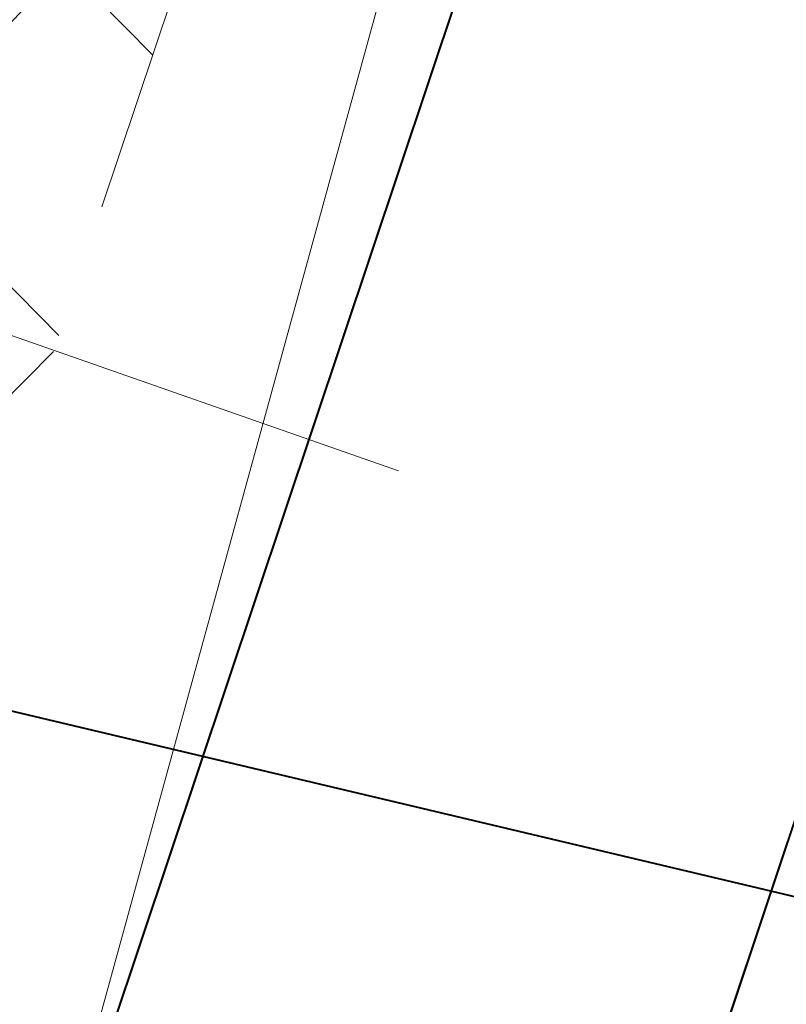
# Model space of a CAD drawing. Header units: metres. Extents: x 6599594 to 6600699, y 5687867 to 5691114.
# Tile 199 of 256: x 6599963.679 to 6599964.258, y 5688886.112 to 5688886.856. Entities that reach past the tile are written whole.
import ezdxf
from ezdxf import colors
from ezdxf.entities.mleader import LeaderData, LeaderLine
from ezdxf.math import Vec2, Vec3

# ---------------------------------------------------------------- set-up
doc = ezdxf.new("R2010")
doc.units = ezdxf.units.M
doc.header["$MEASUREMENT"] = 0
for name, pattern in [('1', [0]), ('3_EGBZ', [1.5, 1, -0.5]), ('BUG', [1.5, 1, -0.5]), ('GUK', [2, 1.5, -0.5]), ('GUZ', [1, 0.5, -0.5]), ('L_0_03', [1, 0.5, -0.5])]:
    doc.linetypes.add(name, pattern=pattern)
doc.layers.get('0').update_dxf_attribs({"color": 253, "linetype": 'CONTINUOUS', "lineweight": 13})
for name, color, linetype, lineweight in [('_bariery', 7, 'OGRODZENIE2', 40), ('_kolor chodnik', 50, '1', 5), ('_kolor jezdnia', 4, '1', 0), ('_kolor pobocze', 211, '1', 5), ('_kolor zjazdy kostka', 7, '1', 5), ('_kolor ścieżka @ 1', 10, '1', 0), ('_krawedz jezdni i pobocza', 7, 'BUG', 15), ('_opis', 7, 'CONTINUOUS', 25), ('_przepusty', 172, '3_EGBZ', 40), ('Dzialki', 130, '1', 30), ('Kontury', 252, 'GUK', 9), ('OT_Komunikacja', 7, 'CONTINUOUS', 0), ('Uzytki', 252, 'GUZ', 9)]:
    doc.layers.add(name, color=color, linetype=linetype, lineweight=lineweight)
doc.styles.get("Standard").update_dxf_attribs({"font": 'ARIALN.TTF', "width": 0.75, "height": 1.199999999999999})
doc.linetypes.add('OGRODZENIE2', pattern='A,0.25,-0.1,[132,ltypeshp.shx,S=0.1,R=0,X=-0.1,Y=0],-0.1,1', length=1.45)
pattern_1 = [(45, (0, 0), (-0.1414213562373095, 0.1414213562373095), []), (135, (0, 0), (-0.1414213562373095, -0.1414213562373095), [])]

# ---------------------------------------------------------------- blocks, each defined once
blk = doc.blocks.new('_Dot')
at = {"color": 0, "linetype": 'ByBlock', "lineweight": -2}
blk.add_line((-0.5, 0), (-1, 0), dxfattribs=at)
at = {"color": 0, "linetype": 'ByBlock', "const_width": 0.5}
blk.add_lwpolyline([(-0.25, 0, 1), (0.25, 0, 1)], format="xyb", close=True, dxfattribs=at)

msp = doc.modelspace()

# ---------------------------------------------------------------- hatches: boundary and pattern name
at = {"layer": '_kolor chodnik'}
h = msp.add_hatch(dxfattribs=at)
h.set_pattern_fill('ANSI37', color=256, scale=1.6)
h.set_pattern_definition(pattern_1)
h.paths.add_polyline_path([(6599849.938171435, 5688542.085872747), (6599852.232147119, 5688548.938742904), (6599853.573135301, 5688548.489851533), (6599853.827082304, 5688549.248475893), (6599851.793849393, 5688549.929093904), (6599849.895278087, 5688548.982823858), (6599847.823506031, 5688542.793750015)])
edge = h.paths.add_edge_path()
edge.add_line((6600018.106075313, 5689087.454911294), (6600022.42781917, 5689091.229234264))
edge.add_line((6600022.42781917, 5689091.229234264), (6600020.233254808, 5689093.742094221))
edge.add_line((6600020.233254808, 5689093.742094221), (6600017.159471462, 5689091.057656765))
edge.add_arc((6600023.275194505, 5689085.385140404), 8.34143334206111, 137.1531558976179, 148.8016577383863)
edge.add_line((6600016.140105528, 5689089.706021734), (6600018.106075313, 5689087.454911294))
h.paths.add_polyline_path([(6600038.501784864, 5689187.59229436), (6600037.906968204, 5689187.700586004), (6600037.638296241, 5689186.224843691), (6600038.240083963, 5689186.115282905)])
h.paths.add_polyline_path([(6600069.098302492, 5689360.276020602), (6600068.321239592, 5689360.413462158), (6600068.064048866, 5689358.936495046), (6600068.836639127, 5689358.799546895)])
h.paths.add_polyline_path([(6600082.393785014, 5689362.950258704), (6600082.941124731, 5689366.103121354), (6600081.481377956, 5689366.361351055), (6600080.923159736, 5689363.210828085)])
h.paths.add_polyline_path([(6600074.022236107, 5689388.065861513), (6600072.983907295, 5689388.249860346), (6600072.723374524, 5689386.772538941), (6600073.760538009, 5689386.588865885)])
h.paths.add_polyline_path([(6600105.602402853, 5689486.45426531), (6600106.738797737, 5689489.760539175), (6600105.28818975, 5689490.281952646), (6600104.132785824, 5689486.965912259)])
h.paths.add_polyline_path([(6600132.519778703, 5689678.737346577), (6600131.636986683, 5689678.922259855), (6600131.330470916, 5689677.453953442), (6600132.212256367, 5689677.269208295)])
h.paths.add_polyline_path([(6600156.649397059, 5689798.7449027), (6600156.48800471, 5689797.95886096), (6600157.450195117, 5689797.757316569), (6600157.615023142, 5689798.542205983)])
h.paths.add_polyline_path([(6600189.055358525, 5689948.643107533), (6600187.902868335, 5689948.884512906), (6600187.600024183, 5689947.417400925), (6600188.748131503, 5689947.176379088)])
edge = h.paths.add_edge_path()
edge.add_line((6600204.459383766, 5690032.969035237), (6600204.153258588, 5690031.227801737))
edge.add_arc((6600202.328347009, 5690027.299936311), 4.331100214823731, 41.853001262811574, 65.08011546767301, ccw=False)
edge.add_arc((6600032.903931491, 5690051.979071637), 174.020003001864, 352.8070218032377, 353.495463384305)
edge.add_arc((6600202.372679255, 5690027.343587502), 5.999999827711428, 55.12102442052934, 69.64815978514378)
edge = h.paths.add_edge_path()
edge.add_line((6600205.046027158, 5690040.265402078), (6600204.972740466, 5690038.483452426))
edge.add_arc((6600203.986269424, 5690044.401803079), 5.999999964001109, 279.4630688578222, 294.9140560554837)
edge.add_line((6600206.513819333, 5690038.960158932), (6600206.607027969, 5690041.030672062))
edge.add_arc((6600203.986269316, 5690044.401803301), 4.270000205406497, 284.3702444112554, 307.86193139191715, ccw=False)
edge = h.paths.add_edge_path()
edge.add_arc((6600203.547470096, 5690044.558759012), 6.446878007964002, 324.43500910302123, 356.20133685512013, ccw=False)
edge.add_arc((6600203.986269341, 5690044.401803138), 6.000000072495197, 323.2169970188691, 357.4193489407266)
h.paths.add_polyline_path([(6600208.910055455, 5690121.713696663), (6600208.146285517, 5690121.748120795), (6600207.125602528, 5690121.794124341), (6600209.971605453, 5690121.665851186)])
edge = h.paths.add_edge_path()
edge.add_line((6600238.769818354, 5690481.648294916), (6600240.338176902, 5690490.87374652))
edge.add_line((6600240.338176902, 5690490.87374652), (6600241.251295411, 5690510.829461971))
edge.add_line((6600241.251295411, 5690510.829461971), (6600239.524022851, 5690510.928942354))
edge.add_line((6600239.524022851, 5690510.928942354), (6600238.633343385, 5690491.167757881))
edge.add_line((6600238.633343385, 5690491.167757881), (6600234.579716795, 5690467.661262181))
edge.add_line((6600234.579716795, 5690467.661262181), (6600234.449796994, 5690464.966873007))
edge.add_arc((6600242.443669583, 5690464.607462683), 8.001948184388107, 177.4256737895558, 268.2543056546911)
edge.add_line((6600242.199903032, 5690456.609228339), (6600242.216657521, 5690457.359274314))
edge.add_line((6600242.216657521, 5690457.359274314), (6600242.305257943, 5690458.836738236))
edge.add_arc((6600242.444504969, 5690464.607952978), 5.772894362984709, 177.0298084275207, 268.6178439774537, ccw=False)
edge.add_line((6600236.679365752, 5690464.907083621), (6600236.951876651, 5690470.95443634))
edge.add_line((6600236.951876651, 5690470.95443634), (6600238.15078669, 5690478.210832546))
edge.add_line((6600238.15078669, 5690478.210832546), (6600238.769818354, 5690481.648294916))
h.paths.add_polyline_path([(6600238.769818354, 5690481.648294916), (6600238.15078669, 5690478.210832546), (6600239.670056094, 5690477.930590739), (6600240.266710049, 5690481.376366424)])
edge = h.paths.add_edge_path()
edge.add_line((6600223.366500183, 5690460.339976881), (6600223.278629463, 5690457.997544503))
edge.add_arc((6600220.967166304, 5690465.656339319), 7.999999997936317, 286.7940807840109, 300.2738222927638)
edge.add_line((6600225.000231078, 5690458.747331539), (6600225.240084, 5690461.623695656))
edge.add_arc((6600221.105749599, 5690465.648640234), 5.76999998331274, 293.06724424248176, 315.7681070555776, ccw=False)
edge = h.paths.add_edge_path()
edge.add_arc((6600220.025145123, 5690444.676291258), 5.770000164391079, 37.996647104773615, 59.94382588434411, ccw=False)
edge.add_line((6600224.572175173, 5690448.22839199), (6600224.817793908, 5690451.081798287))
edge.add_arc((6600220.025145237, 5690444.676291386), 7.999999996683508, 53.19588653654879, 68.15166733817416)
edge.add_line((6600223.00235276, 5690452.101669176), (6600222.91504296, 5690449.670427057))
edge = h.paths.add_edge_path()
edge.add_arc((6600221.105749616, 5690465.648640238), 7.999999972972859, 328.0222308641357, 357.0132597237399)
edge.add_line((6600229.094882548, 5690465.23180147), (6600229.218816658, 5690467.593604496))
edge.add_line((6600229.218816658, 5690467.593604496), (6600228.218919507, 5690467.645774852))
edge.add_line((6600228.218919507, 5690467.645774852), (6600227.891778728, 5690461.411918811))
h.paths.add_polyline_path([(6600200.980142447, 5690012.236744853), (6600202.317278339, 5690011.956662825), (6600202.522293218, 5690012.935421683), (6600201.182321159, 5690013.216097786)])
h.paths.add_polyline_path([(6600196.457878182, 5689983.98337835), (6600195.202332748, 5689984.246370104), (6600194.899091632, 5689982.777335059), (6600196.150355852, 5689982.515240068)])
edge = h.paths.add_edge_path()
edge.add_line((6600112.305909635, 5689517.991018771), (6600112.691041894, 5689519.807934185))
edge.add_line((6600112.691041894, 5689519.807934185), (6600113.245521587, 5689522.423769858))
edge.add_line((6600113.245521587, 5689522.423769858), (6600111.553124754, 5689522.782507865))
edge.add_line((6600111.553124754, 5689522.782507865), (6600107.405864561, 5689503.21722655))
edge.add_line((6600107.405864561, 5689503.21722655), (6600099.494506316, 5689480.361667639))
edge.add_line((6600099.494506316, 5689480.361667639), (6600099.182814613, 5689478.891218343))
edge.add_arc((6600107.008997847, 5689477.232359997), 8.000059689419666, 168.0325629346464, 257.7529108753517)
edge.add_line((6600105.311960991, 5689469.414366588), (6600105.784990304, 5689471.593619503))
edge.add_arc((6600107.008927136, 5689477.232314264), 5.769999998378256, 168.0321375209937, 257.7533362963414, ccw=False)
edge.add_line((6600101.364343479, 5689478.42879883), (6600101.647245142, 5689479.76342708))
edge.add_line((6600101.647245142, 5689479.76342708), (6600104.132785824, 5689486.965912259))
edge.add_line((6600104.132785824, 5689486.965912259), (6600105.28818975, 5689490.281952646))
edge.add_line((6600105.28818975, 5689490.281952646), (6600108.240043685, 5689498.809726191))
edge.add_line((6600108.240043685, 5689498.809726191), (6600112.305909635, 5689517.991018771))
h.paths.add_polyline_path([(6600136.009573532, 5689645.499114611), (6600138.333647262, 5689645.012304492), (6600138.661671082, 5689646.578318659), (6600134.869459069, 5689647.372651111)])
at = {"layer": '_kolor jezdnia'}
h = msp.add_hatch(dxfattribs=at)
h.set_pattern_fill('ANSI37', color=4, scale=3.5)
h.set_pattern_definition([(45, (0, 0), (-0.3093592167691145, 0.3093592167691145), []), (135, (0, 0), (-0.3093592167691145, -0.3093592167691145), [])])
edge = h.paths.add_edge_path()
edge.add_line((6599833.066047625, 5688539.933393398), (6599850.649511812, 5688527.983462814))
edge.add_arc((6599857.337592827, 5688536.653968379), 10.95025544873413, 169.5012687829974, 232.3548431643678, ccw=False)
edge.add_arc((6599858.085851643, 5688536.618142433), 11.69295282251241, 162.2507788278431, 169.9967502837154, ccw=False)
edge.add_line((6599846.949484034, 5688540.182754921), (6599847.823506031, 5688542.793750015))
edge.add_line((6599847.823506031, 5688542.793750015), (6599849.895278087, 5688548.982823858))
edge.add_line((6599849.895278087, 5688548.982823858), (6599852.434748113, 5688556.56906746))
edge.add_line((6599852.434748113, 5688556.56906746), (6599928.48625871, 5688783.760284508))
edge.add_line((6599928.48625871, 5688783.760284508), (6599931.025728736, 5688791.34652811))
edge.add_line((6599931.025728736, 5688791.34652811), (6599996.657773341, 5688987.411326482))
edge.add_line((6599996.657773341, 5688987.411326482), (6599999.197243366, 5688994.997570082))
edge.add_line((6599999.197243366, 5688994.997570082), (6600021.930100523, 5689062.908193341))
edge.add_line((6600021.930100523, 5689062.908193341), (6600017.620224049, 5689067.371531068))
edge.add_line((6600017.620224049, 5689067.371531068), (6600016.714558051, 5689064.654078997))
edge.add_line((6600016.714558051, 5689064.654078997), (6600012.423620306, 5689051.835617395))
edge.add_line((6600012.423620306, 5689051.835617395), (6600009.884150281, 5689044.249373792))
edge.add_line((6600009.884150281, 5689044.249373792), (6599977.53516164, 5688947.612159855))
edge.add_line((6599977.53516164, 5688947.612159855), (6599974.995691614, 5688940.025916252))
edge.add_line((6599974.995691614, 5688940.025916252), (6599942.096912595, 5688841.746295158))
edge.add_line((6599942.096912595, 5688841.746295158), (6599939.557442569, 5688834.160051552))
edge.add_line((6599939.557442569, 5688834.160051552), (6599882.679288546, 5688664.246042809))
edge.add_line((6599882.679288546, 5688664.246042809), (6599880.139818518, 5688656.659799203))
edge.add_line((6599880.139818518, 5688656.659799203), (6599852.46454386, 5688573.984527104))
edge.add_line((6599852.46454386, 5688573.984527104), (6599842.470137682, 5688544.127903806))
edge.add_arc((6599835.706422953, 5688546.652910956), 7.219660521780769, 248.5480913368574, 339.52856074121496, ccw=False)
h.paths.add_polyline_path([(6600044.653202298, 5689172.271628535), (6600046.276244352, 5689181.431901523), (6600047.759199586, 5689189.801539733), (6600051.0603021, 5689208.432603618), (6600052.368792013, 5689215.817578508), (6600054.808584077, 5689229.587499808), (6600056.11707399, 5689236.972474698), (6600057.346666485, 5689243.912161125), (6600058.655146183, 5689251.297078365), (6600058.831439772, 5689252.292060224), (6600060.098987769, 5689259.445963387), (6600060.139929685, 5689259.677035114), (6600061.407468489, 5689266.830886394), (6600072.329030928, 5689328.470998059), (6600073.637511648, 5689335.855921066), (6600077.337304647, 5689356.73715072), (6600078.820259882, 5689365.106788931), (6600081.142794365, 5689378.214921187), (6600082.538516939, 5689386.092227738), (6600095.187867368, 5689457.483787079), (6600091.082877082, 5689465.8405575), (6600089.043088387, 5689454.328211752), (6600087.870641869, 5689447.711051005), (6600087.560133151, 5689445.958573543), (6600086.562151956, 5689440.326076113), (6600082.433200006, 5689417.022719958), (6600080.95024477, 5689408.65308175), (6600077.202698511, 5689387.502337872), (6600075.719743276, 5689379.132699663), (6600073.469199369, 5689366.430874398), (6600071.986244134, 5689358.061236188), (6600069.98686466, 5689346.776955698), (6600068.591142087, 5689338.899649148), (6600065.559290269, 5689321.78820693), (6600064.163567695, 5689313.910900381), (6600059.719426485, 5689288.828650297), (6600058.323703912, 5689280.951343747), (6600057.563846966, 5689276.662793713), (6600056.168124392, 5689268.785487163), (6600054.804920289, 5689261.091711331), (6600053.409197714, 5689253.21440478), (6600053.264817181, 5689252.399536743), (6600051.869094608, 5689244.522230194), (6600051.183555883, 5689240.653124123), (6600049.787833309, 5689232.775817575), (6600046.593849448, 5689214.749319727), (6600045.198126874, 5689206.872013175), (6600044.41754409, 5689202.466488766), (6600042.934588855, 5689194.096850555), (6600036.429952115, 5689157.38538759), (6600034.946996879, 5689149.01574938), (6600030.579776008, 5689124.367629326), (6600027.529365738, 5689107.151445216), (6600024.895072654, 5689094.014582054), (6600030.583685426, 5689094.264316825), (6600032.945013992, 5689106.191885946), (6600043.170247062, 5689163.901990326)])
edge = h.paths.add_edge_path()
edge.add_line((6600111.106812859, 5689535.144351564), (6600111.256844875, 5689535.85214863))
edge.add_line((6600111.256844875, 5689535.85214863), (6600112.915748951, 5689543.678261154))
edge.add_line((6600112.915748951, 5689543.678261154), (6600117.304772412, 5689564.384094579))
edge.add_line((6600117.304772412, 5689564.384094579), (6600119.067357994, 5689572.699339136))
edge.add_line((6600119.067357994, 5689572.699339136), (6600120.087667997, 5689577.512794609))
edge.add_line((6600120.087667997, 5689577.512794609), (6600121.642890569, 5689584.849775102))
edge.add_line((6600121.642890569, 5689584.849775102), (6600128.436769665, 5689616.900852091))
edge.add_line((6600128.436769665, 5689616.900852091), (6600129.991992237, 5689624.237832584))
edge.add_line((6600129.991992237, 5689624.237832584), (6600132.660554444, 5689636.827148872))
edge.add_line((6600132.660554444, 5689636.827148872), (6600133.208838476, 5689639.444704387))
edge.add_line((6600133.208838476, 5689639.444704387), (6600134.848957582, 5689647.274775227))
edge.add_line((6600134.848957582, 5689647.274775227), (6600138.97649476, 5689666.979995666))
edge.add_line((6600138.97649476, 5689666.979995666), (6600140.51410642, 5689674.320687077))
edge.add_line((6600140.51410642, 5689674.320687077), (6600145.209128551, 5689696.735129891))
edge.add_line((6600145.209128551, 5689696.735129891), (6600146.746740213, 5689704.075821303))
edge.add_line((6600146.746740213, 5689704.075821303), (6600151.462308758, 5689726.588354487))
edge.add_line((6600151.462308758, 5689726.588354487), (6600152.999920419, 5689733.929045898))
edge.add_line((6600152.999920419, 5689733.929045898), (6600155.244070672, 5689744.642813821))
edge.add_line((6600155.244070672, 5689744.642813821), (6600156.781682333, 5689751.983505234))
edge.add_line((6600156.781682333, 5689751.983505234), (6600161.635515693, 5689775.156126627))
edge.add_line((6600161.635515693, 5689775.156126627), (6600163.378142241, 5689783.475576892))
edge.add_line((6600163.378142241, 5689783.475576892), (6600163.850769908, 5689785.731942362))
edge.add_line((6600163.850769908, 5689785.731942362), (6600167.028500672, 5689800.902704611))
edge.add_line((6600167.028500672, 5689800.902704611), (6600179.49088801, 5689860.399222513))
edge.add_line((6600179.49088801, 5689860.399222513), (6600181.233514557, 5689868.718672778))
edge.add_line((6600181.233514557, 5689868.718672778), (6600181.84713393, 5689871.648144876))
edge.add_line((6600181.84713393, 5689871.648144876), (6600183.384745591, 5689878.988836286))
edge.add_line((6600183.384745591, 5689878.988836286), (6600184.935818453, 5689886.393792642))
edge.add_line((6600184.935818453, 5689886.393792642), (6600186.575937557, 5689894.223863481))
edge.add_line((6600186.575937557, 5689894.223863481), (6600194.05133812, 5689929.912074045))
edge.add_line((6600194.05133812, 5689929.912074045), (6600195.691457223, 5689937.742144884))
edge.add_line((6600195.691457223, 5689937.742144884), (6600202.915799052, 5689972.231779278))
edge.add_line((6600202.915799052, 5689972.231779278), (6600204.555918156, 5689980.061850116))
edge.add_line((6600204.555918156, 5689980.061850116), (6600206.062781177, 5689987.255744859))
edge.add_line((6600206.062781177, 5689987.255744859), (6600207.702900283, 5689995.085815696))
edge.add_line((6600207.702900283, 5689995.085815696), (6600210.232559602, 5690007.162628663))
edge.add_line((6600210.232559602, 5690007.162628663), (6600211.694938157, 5690014.144150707))
edge.add_arc((6600028.177652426, 5690052.584442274), 187.5000004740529, 348.1696294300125, 357.4195276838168)
edge.add_line((6600215.487522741, 5690044.142720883), (6600208.310270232, 5690026.480446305))
edge.add_arc((6600032.903933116, 5690051.97907145), 177.2500013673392, 348.1696294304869, 351.7289130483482, ccw=False)
edge.add_line((6600206.38894146, 5690015.640182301), (6600205.966941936, 5690013.625519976))
edge.add_line((6600205.966941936, 5690013.625519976), (6600204.326822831, 5690005.795449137))
edge.add_line((6600204.326822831, 5690005.795449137), (6600197.076961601, 5689971.183982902))
edge.add_line((6600197.076961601, 5689971.183982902), (6600195.334335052, 5689962.864532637))
edge.add_line((6600195.334335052, 5689962.864532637), (6600193.44722506, 5689953.855305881))
edge.add_line((6600193.44722506, 5689953.855305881), (6600191.909227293, 5689946.512771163))
edge.add_line((6600191.909227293, 5689946.512771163), (6600185.496844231, 5689915.899498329))
edge.add_line((6600185.496844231, 5689915.899498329), (6600183.856521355, 5689908.068454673))
edge.add_line((6600183.856521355, 5689908.068454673), (6600182.066605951, 5689899.523243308))
edge.add_line((6600182.066605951, 5689899.523243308), (6600180.32407057, 5689891.204228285))
edge.add_line((6600180.32407057, 5689891.204228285), (6600174.320344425, 5689862.541919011))
edge.add_line((6600174.320344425, 5689862.541919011), (6600172.577809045, 5689854.222903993))
edge.add_line((6600172.577809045, 5689854.222903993), (6600163.663810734, 5689811.666703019))
edge.add_line((6600163.663810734, 5689811.666703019), (6600162.023782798, 5689803.837067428))
edge.add_line((6600162.023782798, 5689803.837067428), (6600160.924220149, 5689798.587659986))
edge.add_line((6600160.924220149, 5689798.587659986), (6600159.279208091, 5689790.734229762))
edge.add_line((6600159.279208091, 5689790.734229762), (6600157.107250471, 5689780.365115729))
edge.add_line((6600157.107250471, 5689780.365115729), (6600155.462238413, 5689772.511685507))
edge.add_line((6600155.462238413, 5689772.511685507), (6600153.380318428, 5689762.572418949))
edge.add_line((6600153.380318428, 5689762.572418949), (6600151.735124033, 5689754.718118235))
edge.add_line((6600151.735124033, 5689754.718118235), (6600148.586504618, 5689739.686336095))
edge.add_line((6600148.586504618, 5689739.686336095), (6600146.885007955, 5689731.563243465))
edge.add_line((6600146.885007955, 5689731.563243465), (6600141.75088822, 5689707.052510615))
edge.add_line((6600141.75088822, 5689707.052510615), (6600140.110896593, 5689699.223048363))
edge.add_line((6600140.110896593, 5689699.223048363), (6600133.483561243, 5689667.583574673))
edge.add_line((6600133.483561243, 5689667.583574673), (6600131.860394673, 5689659.834436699))
edge.add_line((6600131.860394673, 5689659.834436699), (6600131.740984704, 5689659.26436315))
edge.add_line((6600131.740984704, 5689659.26436315), (6600130.117814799, 5689651.515209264))
edge.add_line((6600130.117814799, 5689651.515209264), (6600127.27873359, 5689637.961189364))
edge.add_line((6600127.27873359, 5689637.961189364), (6600126.924568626, 5689636.290366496))
edge.add_line((6600126.924568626, 5689636.290366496), (6600125.166244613, 5689627.995226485))
edge.add_line((6600125.166244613, 5689627.995226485), (6600118.009503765, 5689594.232298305))
edge.add_line((6600118.009503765, 5689594.232298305), (6600116.25117975, 5689585.937158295))
edge.add_line((6600116.25117975, 5689585.937158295), (6600113.665314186, 5689573.737975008))
edge.add_line((6600113.665314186, 5689573.737975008), (6600111.898534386, 5689565.402943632))
edge.add_line((6600111.898534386, 5689565.402943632), (6600104.889982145, 5689532.339115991))
edge.add_line((6600104.889982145, 5689532.339115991), (6600103.22663594, 5689524.492047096))
edge.add_line((6600103.22663594, 5689524.492047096), (6600096.623876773, 5689493.342605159))
edge.add_line((6600096.623876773, 5689493.342605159), (6600094.968986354, 5689485.535427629))
edge.add_line((6600094.968986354, 5689485.535427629), (6600094.300101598, 5689482.379870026))
edge.add_line((6600094.300101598, 5689482.379870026), (6600099.182814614, 5689478.891218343))
edge.add_line((6600099.182814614, 5689478.891218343), (6600099.494506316, 5689480.361667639))
edge.add_line((6600099.494506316, 5689480.361667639), (6600111.106812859, 5689535.144351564))
edge = h.paths.add_edge_path()
edge.add_arc((6600239.213891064, 5690851.400367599), 10.00000000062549, -2.8342403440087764, 76.13703556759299, ccw=False)
edge.add_line((6600249.201658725, 5690850.905901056), (6600249.082723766, 5690848.503524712))
edge.add_line((6600249.082723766, 5690848.503524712), (6600247.016487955, 5690806.767468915))
edge.add_line((6600247.016487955, 5690806.767468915), (6600246.092398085, 5690789.152178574))
edge.add_line((6600246.092398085, 5690789.152178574), (6600233.768116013, 5690572.015170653))
edge.add_line((6600233.768116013, 5690572.015170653), (6600228.959056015, 5690465.296202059))
edge.add_line((6600228.959056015, 5690465.296202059), (6600234.588724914, 5690465.017134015))
edge.add_line((6600234.588724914, 5690465.017134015), (6600239.262540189, 5690571.767576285))
edge.add_line((6600239.262540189, 5690571.767576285), (6600252.50503885, 5690806.400146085))
edge.add_line((6600252.50503885, 5690806.400146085), (6600254.569211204, 5690848.094521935))
edge.add_arc((6600262.559425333, 5690847.6989487), 7.999999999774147, 76.13703557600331, 177.1657596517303, ccw=False)
edge.add_line((6600264.476229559, 5690855.465921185), (6600241.609896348, 5690861.109083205))
edge = h.paths.add_edge_path()
edge.add_line((6600250.031475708, 5690451.625307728), (6600250.231741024, 5690455.772579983))
edge.add_line((6600250.231741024, 5690455.772579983), (6600246.257763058, 5690456.417303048))
edge.add_line((6600246.257763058, 5690456.417303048), (6600242.171761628, 5690456.61060902))
edge.add_arc((6600242.563100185, 5690464.586983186), 7.985968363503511, 176.9123644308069, 267.1911945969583, ccw=False)
edge.add_line((6600234.588724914, 5690465.017134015), (6600228.959056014, 5690465.296202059))
edge.add_arc((6600220.965133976, 5690465.657286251), 8.002072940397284, 267.8289300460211, 357.413716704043, ccw=False)
edge.add_line((6600220.661989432, 5690457.660957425), (6600212.406915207, 5690458.119572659))
edge.add_line((6600212.406915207, 5690458.119572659), (6600208.431872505, 5690457.817501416))
edge.add_line((6600208.431872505, 5690457.817501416), (6600208.233912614, 5690454.548331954))
edge.add_line((6600208.233912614, 5690454.548331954), (6600212.129565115, 5690453.127270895))
edge.add_line((6600212.129565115, 5690453.127270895), (6600218.640548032, 5690452.76554962))
edge.add_line((6600218.640548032, 5690452.76554962), (6600216.486747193, 5690452.885205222))
edge.add_line((6600216.486747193, 5690452.885205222), (6600220.468905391, 5690452.663974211))
edge.add_arc((6600220.025145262, 5690444.676291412), 7.99999997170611, -0.3386579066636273, 86.8201700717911, ccw=False)
edge.add_line((6600228.025005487, 5690444.629006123), (6600227.803602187, 5690439.649256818))
edge.add_line((6600227.803602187, 5690439.649256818), (6600226.885525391, 5690435.936828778))
edge.add_line((6600226.885525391, 5690435.936828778), (6600225.534849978, 5690405.967249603))
edge.add_line((6600225.534849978, 5690405.967249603), (6600226.115199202, 5690402.187514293))
edge.add_line((6600226.115199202, 5690402.187514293), (6600213.445139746, 5690121.008786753))
edge.add_line((6600213.445139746, 5690121.008786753), (6600213.352800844, 5690118.960058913))
edge.add_line((6600213.352800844, 5690118.960058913), (6600209.980184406, 5690044.131649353))
edge.add_arc((6600203.98626942, 5690044.401803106), 5.999999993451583, 257.4162346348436, 357.41934921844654, ccw=False)
edge.add_line((6600202.679069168, 5690038.545931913), (6600201.589735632, 5690033.666039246))
edge.add_line((6600201.589735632, 5690033.666039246), (6600203.67987942, 5690033.199458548))
edge.add_arc((6600202.372679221, 5690027.343587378), 5.999999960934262, -8.27108729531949, 77.41623506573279, ccw=False)
edge.add_line((6600208.310270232, 5690026.480446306), (6600215.487522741, 5690044.142720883))
edge.add_line((6600215.487522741, 5690044.142720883), (6600216.199687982, 5690059.9446614))
edge.add_line((6600216.199687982, 5690059.9446614), (6600216.537356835, 5690067.437056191))
edge.add_line((6600216.537356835, 5690067.437056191), (6600223.893528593, 5690230.66011469))
edge.add_line((6600223.893528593, 5690230.66011469), (6600224.231197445, 5690238.152509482))
edge.add_line((6600224.231197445, 5690238.152509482), (6600233.507835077, 5690443.987992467))
edge.add_arc((6600241.499722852, 5690443.627812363), 7.999999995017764, 87.29208981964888, 177.4195277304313, ccw=False)
edge.add_line((6600241.877677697, 5690451.618879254), (6600246.021541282, 5690451.422886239))
edge.add_line((6600246.021541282, 5690451.422886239), (6600246.427694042, 5690451.44338883))
edge.add_line((6600246.427694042, 5690451.44338883), (6600246.79397003, 5690451.461878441))
edge.add_line((6600246.79397003, 5690451.461878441), (6600250.031475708, 5690451.625307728))
edge = h.paths.add_edge_path()
edge.add_line((6600007.33756506, 5689086.20374581), (6600006.980466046, 5689080.740822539))
edge.add_line((6600006.980466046, 5689080.740822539), (6600007.229745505, 5689080.720859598))
edge.add_line((6600007.229745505, 5689080.720859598), (6600008.093335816, 5689080.601653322))
edge.add_line((6600008.093335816, 5689080.601653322), (6600008.702681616, 5689080.53831051))
edge.add_arc((6600008.140193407, 5689070.554142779), 9.999999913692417, -18.557800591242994, 86.77547804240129, ccw=False)
edge.add_line((6600017.620224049, 5689067.371531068), (6600021.930100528, 5689062.908193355))
edge.add_arc((6599734.83819726, 5689159.011261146), 302.7499967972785, 341.4922000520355, 343.8640860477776)
edge.add_arc((6600034.895369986, 5689072.315877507), 9.581213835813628, 98.63328270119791, 164.5273290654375, ccw=False)
edge.add_line((6600033.457137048, 5689081.788529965), (6600033.832640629, 5689081.798737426))
edge.add_line((6600033.832640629, 5689081.798737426), (6600034.422462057, 5689082.05700874))
edge.add_line((6600034.422462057, 5689082.05700874), (6600036.833623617, 5689082.139040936))
edge.add_line((6600036.833623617, 5689082.139040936), (6600036.730225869, 5689087.148851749))
edge.add_line((6600036.730225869, 5689087.148851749), (6600036.579860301, 5689087.134303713))
edge.add_arc((6600036.479565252, 5689093.136286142), 6.002820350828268, 169.1687651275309, 270.9573417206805, ccw=False)
edge.add_line((6600030.583685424, 5689094.264316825), (6600024.895072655, 5689094.014582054))
edge.add_arc((6600015.200558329, 5689096.162123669), 9.929528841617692, 271.0943432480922, 347.5094668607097, ccw=False)
edge.add_arc((6600014.909438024, 5689089.646776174), 3.446070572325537, 264.4236009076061, 278.0194998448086, ccw=False)
edge.add_line((6600014.574573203, 5689086.217014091), (6600014.299554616, 5689086.232508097))
edge.add_line((6600014.299554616, 5689086.232508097), (6600010.474232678, 5689086.448019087))
edge.add_line((6600010.474232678, 5689086.448019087), (6600007.33756506, 5689086.20374581))
edge = h.paths.add_edge_path()
edge.add_line((6600105.490725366, 5689463.953528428), (6600106.927559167, 5689464.047234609))
edge.add_line((6600106.927559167, 5689464.047234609), (6600107.835, 5689468.66))
edge.add_line((6600107.835, 5689468.66), (6600105.311960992, 5689469.414366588))
edge.add_arc((6600107.008997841, 5689477.232359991), 8.000059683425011, 168.0325628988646, 257.75291091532, ccw=False)
edge.add_line((6600099.182814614, 5689478.891218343), (6600094.300101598, 5689482.379870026))
edge.add_arc((6600586.245114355, 5689378.104238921), 502.8750369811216, 168.032376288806, 169.9522165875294)
edge.add_line((6600091.082877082, 5689465.8405575), (6600095.187867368, 5689457.483787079))
edge.add_arc((6600103.065173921, 5689456.088064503), 8.000000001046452, 77.7533362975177, 169.9524553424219, ccw=False)
edge.add_line((6600104.762140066, 5689463.906012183), (6600105.490725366, 5689463.953528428))
at = {"layer": '_kolor pobocze'}
h = msp.add_hatch(dxfattribs=at)
h.set_pattern_fill('ANSI37', color=256, scale=1.6)
h.set_pattern_definition(pattern_1)
edge = h.paths.add_edge_path()
edge.add_line((6600035.926965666, 5689101.569442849), (6600036.046865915, 5689102.311543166))
edge.add_arc((6600058.171848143, 5689233.778275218), 133.3154772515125, 259.4578941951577, 260.4470163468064, ccw=False)
edge.add_line((6600033.780707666, 5689102.713067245), (6600032.142559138, 5689101.847662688))
edge.add_arc((6599734.838175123, 5689159.011266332), 302.7500195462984, 347.6801154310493, 349.11639019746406, ccw=False)
edge.add_arc((6600036.478170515, 5689093.133441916), 6.000000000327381, 167.68011541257, 271.5571101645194)
edge.add_line((6600036.64121064, 5689087.1356575), (6600036.730491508, 5689087.137804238))
edge.add_line((6600036.730491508, 5689087.137804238), (6600036.712463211, 5689087.887583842))
edge.add_line((6600036.712463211, 5689087.887583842), (6600036.559840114, 5689087.884077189))
edge.add_arc((6600036.482532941, 5689093.14290691), 5.259397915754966, 170.6455005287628, 270.8422131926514, ccw=False)
edge.add_arc((6600545.796425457, 5688991.216220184), 524.6691769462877, 167.9170060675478, 168.7028219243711, ccw=False)
edge.add_line((6600032.751078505, 5689101.044345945), (6600034.011432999, 5689101.917298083))
edge.add_line((6600034.011432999, 5689101.917298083), (6600035.926965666, 5689101.569442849))
edge = h.paths.add_edge_path()
edge.add_line((6600002.828843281, 5688994.032881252), (6600003.066918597, 5688994.74409159))
edge.add_line((6600003.066918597, 5688994.74409159), (6600001.227880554, 5688995.359703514))
edge.add_line((6600001.227880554, 5688995.359703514), (6600000.55876659, 5688996.702196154))
edge.add_line((6600000.55876659, 5688996.702196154), (6600022.641310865, 5689062.67011804))
edge.add_arc((6599734.838193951, 5689159.011262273), 303.5000002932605, 341.4922000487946, 343.8640860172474)
edge.add_arc((6600035.267451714, 5689072.092773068), 9.250000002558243, 91.55711016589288, 163.8640860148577, ccw=False)
edge.add_line((6600035.016098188, 5689081.339357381), (6600036.868703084, 5689081.389717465))
edge.add_line((6600036.868703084, 5689081.389717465), (6600036.850674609, 5689082.139504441))
edge.add_line((6600036.850674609, 5689082.139504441), (6600034.99571817, 5689082.089080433))
edge.add_arc((6600035.267451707, 5689072.092773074), 9.999999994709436, 91.55711014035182, 163.8640860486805)
edge.add_arc((6599734.838192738, 5689159.011262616), 302.7500015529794, 341.4922000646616, 343.8640860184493, ccw=False)
edge.add_line((6600021.930100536, 5689062.908193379), (6599999.748942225, 5688996.645678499))
edge.add_line((6599999.748942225, 5688996.645678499), (6600000.695212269, 5688994.747107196))
edge.add_line((6600000.695212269, 5688994.747107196), (6600002.828843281, 5688994.032881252))
h.paths.add_polyline_path([(6599971.7492186, 5688907.297112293), (6599971.084233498, 5688908.631320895), (6599997.822068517, 5688988.526766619), (6599999.164561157, 5688989.195880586), (6600001.003599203, 5688988.580268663), (6600001.241674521, 5688989.291479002), (6599999.108043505, 5688990.005704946), (6599997.209472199, 5688989.059434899), (6599970.270280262, 5688908.583087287), (6599971.216550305, 5688906.684515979), (6599973.350181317, 5688905.970290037), (6599973.588256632, 5688906.681500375)])
h.paths.add_polyline_path([(6599932.504667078, 5688790.060553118), (6599931.835553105, 5688791.403045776), (6599968.343406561, 5688900.4641754), (6599969.685899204, 5688901.133289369), (6599971.524937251, 5688900.517677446), (6599971.763012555, 5688901.228887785), (6599969.629381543, 5688901.94311373), (6599967.730810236, 5688900.996843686), (6599931.025728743, 5688791.34652811), (6599931.971998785, 5688789.447956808), (6599934.105629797, 5688788.73373086), (6599934.343705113, 5688789.4449412)])
at = {"layer": '_kolor zjazdy kostka'}
h = msp.add_hatch(dxfattribs=at)
h.set_pattern_fill('ANSI37', color=256, scale=1.6)
h.set_pattern_definition(pattern_1)
h.paths.add_polyline_path([(6600244.137440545, 5690813.934732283), (6600242.369522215, 5690814.022127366), (6600242.097568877, 5690808.528921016), (6600243.865482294, 5690808.441426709)])
h.paths.add_polyline_path([(6600247.012128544, 5690806.679412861), (6600247.442736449, 5690815.377295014), (6600247.393289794, 5690814.378518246), (6600247.113277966, 5690808.722537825)])
h.paths.add_polyline_path([(6600242.297085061, 5690788.088808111), (6600240.958726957, 5690788.155683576), (6600240.648818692, 5690782.664569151), (6600241.987258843, 5690782.599147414)])
h.paths.add_polyline_path([(6600245.558275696, 5690780.919298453), (6600246.037231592, 5690789.405686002), (6600244.985820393, 5690788.453468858), (6600244.612601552, 5690781.981345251)])
h.paths.add_polyline_path([(6600241.348405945, 5690723.711515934), (6600242.272017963, 5690722.691689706), (6600242.749709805, 5690731.155680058), (6600241.698138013, 5690730.203317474), (6600241.472690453, 5690726.27550499)])
h.paths.add_polyline_path([(6600225.772794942, 5690394.589141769), (6600224.731429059, 5690393.637598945), (6600224.461246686, 5690387.644646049), (6600225.412923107, 5690386.603142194)])
h.paths.add_polyline_path([(6600223.012390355, 5690333.280720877), (6600223.372595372, 5690341.272607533), (6600222.32835346, 5690340.318436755), (6600222.058239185, 5690334.324941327)])
h.paths.add_polyline_path([(6600215.496388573, 5690166.390602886), (6600215.856593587, 5690174.382489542), (6600214.812834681, 5690173.428760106), (6600214.542018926, 5690167.435062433)])
h.paths.add_polyline_path([(6600212.446537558, 5690121.053392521), (6600213.399499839, 5690120.010473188), (6600213.788744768, 5690128.503024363), (6600212.745135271, 5690127.54943145)])
h.paths.add_polyline_path([(6600209.977420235, 5690121.665589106), (6600210.225142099, 5690127.162117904), (6600207.346107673, 5690127.291879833), (6600207.119593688, 5690121.794395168)])
h.paths.add_polyline_path([(6600207.950178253, 5690070.725854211), (6600204.880846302, 5690070.828947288), (6600204.643784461, 5690065.333808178), (6600207.702521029, 5690065.204598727)])
h.paths.add_polyline_path([(6600200.981479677, 5690012.236464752), (6600199.969248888, 5690007.339980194), (6600201.282587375, 5690007.064882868), (6600202.31726072, 5690011.956666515)])
h.paths.add_polyline_path([(6600193.613960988, 5689970.406358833), (6600192.398010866, 5689970.660657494), (6600191.286205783, 5689965.274578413), (6600192.486379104, 5689965.023185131)])
h.paths.add_polyline_path([(6600189.061271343, 5689948.671423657), (6600189.98413328, 5689953.050774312), (6600188.818902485, 5689953.32186217), (6600187.908781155, 5689948.91282903)])
h.paths.add_polyline_path([(6600180.976201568, 5689915.317449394), (6600179.952861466, 5689910.421322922), (6600181.008474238, 5689910.200199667), (6600182.033843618, 5689915.09540201)])
h.paths.add_polyline_path([(6600176.508279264, 5689893.538690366), (6600177.476023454, 5689893.335973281), (6600178.603605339, 5689898.719146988), (6600177.636002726, 5689898.922290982)])
h.paths.add_polyline_path([(6600179.28182965, 5689859.401159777), (6600180.522246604, 5689860.211927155), (6600181.057490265, 5689860.561775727), (6600183.598022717, 5689860.029600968), (6600184.726606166, 5689865.412570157), (6600182.186324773, 5689865.943033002), (6600181.604764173, 5689866.832779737), (6600181.024456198, 5689867.720610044)])
h.paths.add_polyline_path([(6600160.200810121, 5689810.862606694), (6600159.232772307, 5689811.065842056), (6600158.207991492, 5689806.171529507), (6600159.175735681, 5689805.968812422)])
h.paths.add_polyline_path([(6600156.49391753, 5689797.987177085), (6600155.463416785, 5689793.068691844), (6600156.431160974, 5689792.865974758), (6600157.461419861, 5689797.784520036)])
edge = h.paths.add_edge_path()
edge.add_arc((6600173.111981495, 5689800.679690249), 5.999999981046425, 204.673115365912, 239.5411154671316, ccw=False)
edge.add_arc((6600173.162096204, 5689800.685330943), 6.047914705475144, 168.3203586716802, 204.5234866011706, ccw=False)
edge.add_line((6600167.239404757, 5689801.9096668), (6600163.651667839, 5689784.781499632))
edge.add_arc((6600169.524220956, 5689783.551410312), 5.999999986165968, 139.2146049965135, 168.1696294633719, ccw=False)
edge.add_arc((6600169.524220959, 5689783.551410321), 5.999999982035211, 96.80962310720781, 139.2146050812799, ccw=False)
edge.add_line((6600168.812796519, 5689789.509083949), (6600170.070461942, 5689795.507731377))
h.paths.add_polyline_path([(6600163.526364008, 5689776.866746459), (6600166.051243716, 5689776.337874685), (6600167.179826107, 5689781.720838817), (6600164.653945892, 5689782.249920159), (6600163.941148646, 5689783.340449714), (6600163.493329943, 5689784.025580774), (6600161.750703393, 5689775.706130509), (6600162.438017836, 5689776.155376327)])
h.paths.add_polyline_path([(6600152.614191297, 5689774.643430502), (6600153.639138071, 5689779.536616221), (6600152.646757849, 5689779.744928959), (6600151.646447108, 5689774.846147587)])
h.paths.add_polyline_path([(6600150.121074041, 5689767.466820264), (6600148.177624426, 5689758.16795459), (6600149.115997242, 5689757.971390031), (6600151.066362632, 5689767.268392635)])
h.paths.add_polyline_path([(6600142.970741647, 5689739.332500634), (6600141.888449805, 5689734.142420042), (6600144.036614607, 5689733.695518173), (6600145.123068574, 5689738.882330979)])
h.paths.add_polyline_path([(6600136.256357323, 5689701.052153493), (6600137.154085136, 5689700.864096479), (6600138.287960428, 5689706.274871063), (6600137.386492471, 5689706.464182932)])
h.paths.add_polyline_path([(6600130.081494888, 5689667.099389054), (6600129.212847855, 5689667.281639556), (6600128.083282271, 5689661.898895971), (6600128.953953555, 5689661.716447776)])
h.paths.add_polyline_path([(6600128.397394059, 5689659.030340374), (6600127.554144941, 5689659.207226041), (6600126.49340855, 5689653.810049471), (6600127.269860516, 5689653.647397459)])
h.paths.add_polyline_path([(6600134.990411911, 5689640.633636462), (6600137.30714639, 5689640.148363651), (6600138.339560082, 5689645.040620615), (6600136.015486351, 5689645.500958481), (6600135.435178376, 5689646.388788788), (6600134.8548704, 5689647.276619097), (6600133.214751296, 5689639.446548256), (6600134.102581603, 5689640.026856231)])
h.paths.add_polyline_path([(6600122.164164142, 5689634.294831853), (6600121.024067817, 5689628.914244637), (6600122.015114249, 5689628.705875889), (6600123.155614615, 5689634.086346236)])
h.paths.add_polyline_path([(6600114.54207576, 5689593.450769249), (6600113.493359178, 5689593.398339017), (6600112.364315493, 5689588.045694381), (6600113.29076438, 5689587.54753241)])
h.paths.add_polyline_path([(6600110.194543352, 5689572.941097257), (6600109.20781945, 5689573.148880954), (6600108.067717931, 5689567.768269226), (6600109.05014319, 5689567.535215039)])
h.paths.add_polyline_path([(6600119.083213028, 5689565.540446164), (6600119.089125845, 5689565.542290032), (6600121.462438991, 5689565.065690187), (6600122.598093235, 5689570.447168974), (6600120.229622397, 5689570.949214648), (6600119.651446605, 5689571.8119627), (6600119.073270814, 5689572.727655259), (6600117.310757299, 5689564.412754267)])
h.paths.add_polyline_path([(6600101.698666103, 5689532.937884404), (6600100.730666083, 5689533.141679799), (6600099.694214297, 5689528.250234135), (6600100.669121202, 5689528.045267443)])
h.paths.add_polyline_path([(6600094.064021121, 5689496.827028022), (6600093.080194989, 5689497.033910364), (6600092.036590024, 5689492.143967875), (6600093.038865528, 5689491.933250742)])
h.paths.add_polyline_path([(6600083.709836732, 5689453.74980843), (6600082.738586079, 5689448.336231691), (6600084.647281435, 5689448.027407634), (6600085.606840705, 5689453.416583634)])
h.paths.add_polyline_path([(6600084.434394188, 5689446.82589514), (6600083.348896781, 5689447.018140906), (6600082.567374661, 5689442.58660872), (6600083.649300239, 5689442.394910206)])
h.paths.add_polyline_path([(6600078.04194071, 5689410.721110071), (6600078.996952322, 5689416.137564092), (6600078.054833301, 5689416.304853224), (6600077.111232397, 5689410.886043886)])
h.paths.add_polyline_path([(6600072.911565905, 5689386.768652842), (6600071.960466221, 5689381.312635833), (6600072.800073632, 5689381.16322159), (6600073.766450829, 5689386.590709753)])
h.paths.add_polyline_path([(6600082.887400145, 5689379.432062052), (6600085.278102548, 5689379.03494316), (6600086.160383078, 5689383.956496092), (6600083.759726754, 5689384.355378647), (6600083.152078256, 5689385.224725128), (6600082.544429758, 5689386.094071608), (6600081.148707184, 5689378.216765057), (6600082.018053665, 5689378.824413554)])
h.paths.add_polyline_path([(6600080.731401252, 5689363.247695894), (6600080.041469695, 5689363.369939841), (6600079.433821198, 5689364.239286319), (6600078.8261727, 5689365.1086328), (6600077.343217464, 5689356.73899459), (6600078.212563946, 5689357.346643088), (6600079.081910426, 5689357.954291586), (6600081.429189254, 5689357.564866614), (6600082.388748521, 5689362.980514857)])
h.paths.add_polyline_path([(6600069.104215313, 5689360.304336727), (6600070.063917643, 5689365.720487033), (6600069.2708267, 5689365.861009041), (6600068.327152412, 5689360.441778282)])
h.paths.add_polyline_path([(6600066.550616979, 5689345.891799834), (6600065.546169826, 5689346.069805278), (6600064.677796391, 5689341.145792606), (6600065.678290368, 5689340.968483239)])
h.paths.add_polyline_path([(6600061.138656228, 5689321.077501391), (6600060.270282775, 5689316.15348863), (6600061.250715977, 5689315.979734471), (6600062.127590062, 5689320.902245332)])
h.paths.add_polyline_path([(6600055.325252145, 5689288.11325564), (6600054.456878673, 5689283.189242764), (6600055.410852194, 5689283.020177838), (6600056.283178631, 5689287.917022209)])
h.paths.add_polyline_path([(6600048.045675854, 5689182.819289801), (6600050.371939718, 5689182.407116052), (6600051.31444535, 5689187.67761207), (6600048.980409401, 5689188.064690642), (6600048.372760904, 5689188.934037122), (6600047.765112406, 5689189.803383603), (6600046.306982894, 5689181.603992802), (6600046.972918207, 5689182.069462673)])
h.paths.add_polyline_path([(6600040.943690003, 5689201.374141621), (6600039.339175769, 5689201.66987967), (6600038.429882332, 5689196.244216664), (6600039.984130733, 5689195.958493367)])
h.paths.add_polyline_path([(6600032.993704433, 5689156.473759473), (6600032.278185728, 5689156.600537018), (6600031.299242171, 5689151.188930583), (6600032.034145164, 5689151.058111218)])
h.paths.add_polyline_path([(6600026.309179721, 5689123.603833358), (6600025.417362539, 5689118.683970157), (6600026.271201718, 5689118.532684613), (6600027.143528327, 5689123.456001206)])
h.paths.add_polyline_path([(6600013.302986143, 5689054.462576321), (6600015.842456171, 5689062.048819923), (6600014.576741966, 5689061.417973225), (6600012.672139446, 5689055.728290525)])
h.paths.add_polyline_path([(6599974.547216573, 5688938.686171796), (6599977.086686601, 5688946.272415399), (6599975.820972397, 5688945.641568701), (6599973.916369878, 5688939.951886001)])
h.paths.add_polyline_path([(6599942.102825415, 5688841.748139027), (6599940.837111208, 5688841.117292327), (6599938.932508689, 5688835.427609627), (6599939.563355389, 5688834.161895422)])
h.paths.add_polyline_path([(6599882.685201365, 5688664.247886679), (6599881.419487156, 5688663.617039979), (6599879.514884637, 5688657.927357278), (6599880.145731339, 5688656.661643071)])
h.paths.add_polyline_path([(6599851.799762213, 5688549.930937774), (6599853.832995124, 5688549.250319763), (6599855.42016389, 5688553.991722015), (6599853.386930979, 5688554.672340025), (6599852.913795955, 5688555.621625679), (6599852.440660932, 5688556.570911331), (6599849.901190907, 5688548.984667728)])
h.paths.add_polyline_path([(6600233.581687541, 5690586.458647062), (6600234.520016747, 5690585.337735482), (6600234.976631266, 5690593.428266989), (6600233.922640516, 5690592.499827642)])
h.paths.add_polyline_path([(6600231.72837122, 5690526.750719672), (6600230.676277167, 5690525.793817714), (6600230.420013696, 5690519.782861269), (6600231.363586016, 5690518.655686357)])
h.paths.add_polyline_path([(6600237.577122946, 5690639.505119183), (6600236.516490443, 5690638.540451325), (6600236.176926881, 5690632.541599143), (6600237.1204992, 5690631.41442423)])
h.paths.add_polyline_path([(6600238.927801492, 5690681.139540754), (6600239.8637879, 5690680.021427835), (6600240.320411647, 5690688.112122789), (6600239.268317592, 5690687.155220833)])
h.paths.add_polyline_path([(6600218.12228406, 5690224.814875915), (6600217.079933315, 5690223.86243318), (6600216.809648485, 5690217.865326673), (6600217.762143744, 5690216.822918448)])
h.paths.add_polyline_path([(6600219.363739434, 5690274.535639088), (6600220.31588625, 5690273.493612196), (6600220.675810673, 5690281.480778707), (6600219.633750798, 5690280.528598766)])
h.paths.add_polyline_path([(6600168.759867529, 5689856.554734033), (6600169.729143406, 5689856.3516961), (6600170.857343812, 5689861.737822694), (6600169.889741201, 5689861.940966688)])
h.paths.add_polyline_path([(6600168.841833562, 5689852.115601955), (6600167.871405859, 5689852.319339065), (6600166.844894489, 5689847.425845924), (6600167.816759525, 5689847.221809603)])
at = {"layer": '_kolor ścieżka @ 1'}
h = msp.add_hatch(dxfattribs=at)
h.set_pattern_fill('ANSI37', color=10, scale=1.8)
h.set_pattern_definition([(45, (0, 0), (-0.1590990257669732, 0.1590990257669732), []), (135, (0, 0), (-0.1590990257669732, -0.1590990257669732), [])])
edge = h.paths.add_edge_path()
edge.add_line((6599877.145262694, 5688659.244027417), (6599854.614951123, 5688591.938475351))
edge.add_line((6599854.614951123, 5688591.938475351), (6599854.214414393, 5688589.387325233))
edge.add_line((6599854.214414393, 5688589.387325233), (6599839.435327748, 5688545.233719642))
edge.add_arc((6599834.523035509, 5688547.748213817), 5.518450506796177, 246.51508714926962, 332.8930934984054, ccw=False)
edge.add_line((6599832.323891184, 5688542.686883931), (6599836.925902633, 5688539.594394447))
edge.add_arc((6599835.881373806, 5688546.52869976), 7.012533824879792, 278.5661808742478, 339.9794081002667)
edge.add_line((6599842.470137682, 5688544.127903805), (6599857.359687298, 5688588.607952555))
edge.add_line((6599857.359687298, 5688588.607952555), (6599857.303782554, 5688591.591210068))
edge.add_line((6599857.303782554, 5688591.591210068), (6599879.508971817, 5688657.925513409))
edge.add_line((6599879.508971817, 5688657.925513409), (6599879.193548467, 5688658.558370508))
edge.add_line((6599879.193548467, 5688658.558370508), (6599877.145262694, 5688659.244027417))
h.paths.add_polyline_path([(6599879.193548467, 5688658.558370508), (6599879.508971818, 5688657.925513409), (6599881.413574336, 5688663.615196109), (6599880.780717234, 5688663.299772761), (6599878.732431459, 5688663.985429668), (6599877.145262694, 5688659.244027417)])
h.paths.add_polyline_path([(6599938.92659587, 5688835.425765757), (6599938.611172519, 5688836.058622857), (6599936.562886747, 5688836.744279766), (6599878.732431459, 5688663.985429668), (6599880.780717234, 5688663.299772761), (6599881.413574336, 5688663.615196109)])
h.paths.add_polyline_path([(6599974.364844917, 5688941.291630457), (6599974.049421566, 5688941.924487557), (6599972.001135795, 5688942.610144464), (6599936.562886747, 5688836.744279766), (6599938.611172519, 5688836.058622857), (6599938.92659587, 5688835.425765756)])
h.paths.add_polyline_path([(6599974.049421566, 5688941.924487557), (6599974.364844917, 5688941.291630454), (6600009.253303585, 5689045.515087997), (6600008.937880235, 5689046.147945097), (6600006.889594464, 5689046.833602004), (6599972.001135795, 5688942.610144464)])
h.paths.add_polyline_path([(6600008.937880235, 5689046.147945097), (6600009.253303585, 5689045.515087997), (6600011.157906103, 5689051.204770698), (6600010.525049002, 5689050.889347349), (6600008.476763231, 5689051.575004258), (6600006.889594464, 5689046.833602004)])
edge = h.paths.add_edge_path()
edge.add_arc((6599858.085851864, 5688536.618142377), 11.69295304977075, 162.2507788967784, 169.9967501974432)
edge.add_line((6599846.570656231, 5688538.649255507), (6599849.824991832, 5688528.706403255))
edge.add_line((6599849.824991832, 5688528.706403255), (6599853.13552, 5688528.731057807))
edge.add_line((6599853.13552, 5688528.731057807), (6599849.868997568, 5688538.728963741))
edge.add_line((6599849.868997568, 5688538.728963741), (6599850.886451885, 5688541.768438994))
edge.add_line((6599850.886451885, 5688541.768438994), (6599849.938171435, 5688542.085872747))
edge.add_line((6599849.938171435, 5688542.085872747), (6599847.823506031, 5688542.793750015))
edge.add_line((6599847.823506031, 5688542.793750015), (6599846.949484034, 5688540.182754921))
edge = h.paths.add_edge_path()
edge.add_arc((6600008.743460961, 5689068.123037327), 7.659999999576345, 341.4922000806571, 372.1491631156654)
edge.add_line((6600016.231900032, 5689069.735141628), (6600014.371922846, 5689078.374983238))
edge.add_arc((6600008.140193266, 5689070.554142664), 10.00000004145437, 51.45178747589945, 78.26461791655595)
edge.add_line((6600010.174112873, 5689080.345116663), (6600010.018184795, 5689077.57739322))
edge.add_arc((6600009.814745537, 5689075.098871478), 2.486856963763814, 14.594442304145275, 85.30763078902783, ccw=False)
edge.add_line((6600012.221360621, 5689075.725498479), (6600013.747330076, 5689068.63716722))
edge.add_line((6600013.747330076, 5689068.63716722), (6600013.596857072, 5689066.921144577))
edge.add_line((6600013.596857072, 5689066.921144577), (6600008.476763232, 5689051.575004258))
edge.add_line((6600008.476763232, 5689051.575004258), (6600010.525049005, 5689050.889347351))
edge.add_line((6600010.525049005, 5689050.889347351), (6600011.157906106, 5689051.204770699))
edge.add_line((6600011.157906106, 5689051.204770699), (6600016.007289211, 5689065.69149478))

# ---------------------------------------------------------------- linework, layer by layer
at = {"layer": '_bariery'}
msp.add_line((6599961.780552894, 5688880.2154377), (6599965.589757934, 5688891.594803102), dxfattribs=at)
at = {"layer": '_krawedz jezdni i pobocza'}
msp.add_line((6599968.343406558, 5688900.4641754), (6599931.835553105, 5688791.403045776), dxfattribs=at)
at = {"layer": '_przepusty'}
msp.add_line((6599964.537513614, 5688886.12783525), (6599953.184257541, 5688888.822544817), dxfattribs=at)
at = {"layer": 'Dzialki', "linetype": 'CONTINUOUS'}
msp.add_line((6599862.41, 5688580.589999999), (6600029.36, 5689081.599999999), dxfattribs=at)
at = {"layer": 'Kontury', "flags": 128}
msp.add_lwpolyline([(6599964.37, 5688886.570000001), (6599896.49, 5688682.87)], dxfattribs=at)
at = {"layer": 'OT_Komunikacja', "linetype": 'Continuous', "flags": 128}
msp.add_lwpolyline([(6599944.246000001, 5688829.515), (6599955.821999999, 5688863.105), (6599963.234, 5688884.262), (6599964.181, 5688887.710999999), (6599965.313, 5688890.980999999), (6599969.770999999, 5688904.258), (6599971.467, 5688903.430999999), (6599968.422999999, 5688890.556), (6599966.718000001, 5688885.057), (6599957.901999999, 5688862.553999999), (6599946.478, 5688828.588999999)], dxfattribs=at)
at = {"layer": 'OT_Komunikacja', "linetype": 'L_0_03', "flags": 128}
msp.add_lwpolyline([(6599955.582000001, 5688888.447), (6599955.887000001, 5688889.339), (6599964.942, 5688886.173000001), (6599964.651, 5688885.338000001)], close=True, dxfattribs=at)
at = {"layer": 'Uzytki', "flags": 128}
msp.add_lwpolyline([(6599964.37, 5688886.570000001), (6599896.49, 5688682.87)], dxfattribs=at)

# ---------------------------------------------------------------- leaders
at = {"layer": '_opis'}
ml = msp.add_multileader_mtext('Standard', dxfattribs=at)
ml.set_content('proj. przepust nr 6 HDPE %%C800 L=12m', color=256)
ml.set_leader_properties()
ml.set_arrow_properties(name='DOT')
ml.build(insert=Vec2(0, 0))
ml.multileader.update_dxf_attribs({"dogleg_length": 2, "arrow_head_size": 0.3})
ctx = ml.context
ctx.base_point, ctx.char_height, ctx.arrow_head_size, ctx.landing_gap_size, ctx.plane_origin = Vec3(6599970.781745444, 5688889.521378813), 1.199999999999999, 0.3, 0.6, Vec3(6599955.789099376, 5688905.781279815)
ctx.attachment_type = 2
notes = []
notes.append((ctx, [(1, (1, 1, 0), (6599968.781745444, 5688889.521378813), (1, 0), 2, [(0, [(6599962.34220747, 5688886.334719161)], 0, [])])]))
ctx.mtext.insert, ctx.mtext.rotation, ctx.mtext.flow_direction = Vec3(6599971.381745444, 5688890.297777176), -4.415683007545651, 5
for ctx, leaders in notes:
    for number, flags, end, landing, length, lines in leaders:
        leader = LeaderData()
        leader.index, (leader.has_last_leader_line, leader.has_dogleg_vector, leader.attachment_direction) = number, flags
        leader.last_leader_point, leader.dogleg_vector, leader.dogleg_length = Vec3(end), Vec3(landing), length
        for number, points, colour, breaks in lines:
            line = LeaderLine()
            line.index, line.vertices, line.color, line.breaks = number, Vec3.list(points), colors.encode_raw_color(colour), breaks
            leader.lines.append(line)
        ctx.leaders.append(leader)

doc.saveas('drawing.dxf')
